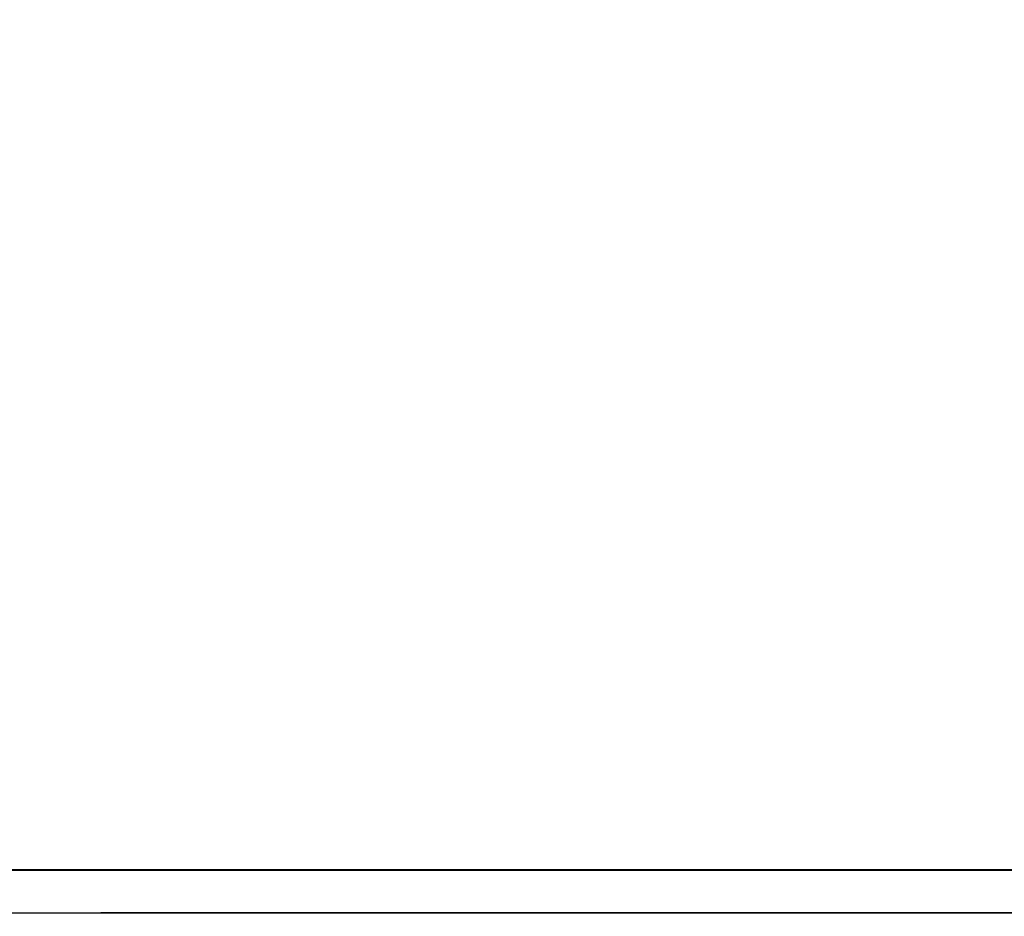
# Model space of a CAD drawing. Header units: millimetres. Extents: x -3143211 to -2549809, y 1060331 to 1394375.
# Tile 122 of 151: x -3028546 to -3017035, y 1286763 to 1297246. Entities that reach past the tile are written whole.
import ezdxf

# ---------------------------------------------------------------- set-up
doc = ezdxf.new("R2010")
doc.units = ezdxf.units.MM
doc.layers.add('(002) Рамка', color=7, linetype='Continuous')
doc.layers.add('Дераза', color=5, linetype='Continuous')
doc.styles.get("Standard").update_dxf_attribs({"font": 'isocpeui.ttf'})

msp = doc.modelspace()

# ---------------------------------------------------------------- linework, layer by layer
at = {"color": 0}
msp.add_line((-3057296.73173, 1286804.62022), (-2997896.73173, 1286804.62022), dxfattribs=at)
msp.add_lwpolyline([(-3057296.73173, 1286804.62022), (-2997896.73173, 1286804.62022), (-2997896.73173, 1328804.62022), (-3057296.73173, 1328804.62022)], close=True)
at = {"lineweight": 40, "ltscale": 25}
msp.add_lwpolyline([(-3055296.73173, 1287304.62022), (-2998396.73173, 1287304.62022), (-2998396.73173, 1328304.62022), (-3055296.73173, 1328304.62022)], close=True, dxfattribs=at)
at = {"layer": 'Дераза', "color": 0}
for p in [(-3057296.73173, 1286804.62022), (-3057296.73173, 1286804.62022), (-3057296.73173, 1286804.62022), (-2997896.73173, 1286804.62022), (-2997896.73173, 1286804.62022), (-2997896.73173, 1286804.62022)]:
    msp.add_line(p, (-3027596.73173, 1286804.62022), dxfattribs=at)

# ---------------------------------------------------------------- texts
at = {"layer": '(002) Рамка', "insert": (-3069699.28716, 1291534.63865), "char_height": 300, "width": 11750.9206449, "attachment_point": 1}
msp.add_mtext('\\pi96.71032;Surxondaryo viloyati “Termiz” EIZning Bandixon tumani filiali \\P\\pi1164.55123;uchun ichimlik suvi inshootini va tarmog’ini qurish.', dxfattribs=at)
at = {"char_height": 250, "attachment_point": 1}
for s, insert, width in [('\\pi-750,l750,t750;{\\fISOCPEUR|b0|i0|c204|p34;\\C0;\\P\\C256;1.^IГрунтовая подушка из суглинки-900мм с уплотнения послойна послойном укатками через каждый 300 мм.}', (-3107182.48028, 1294766.72868), 9176.1944576), ('\\pi-750,l750,t750;{\\fISOCPEUR|b0|i0|c204|p34;1.^IЦементная стяжка из раствора М100 толщ 20мм.\\P2.^IМонолитное ж/б днище-300мм.\\P\\C0;3.^IБетонная подготовка толщ.100 мм В7,5\\P\\C256;4.^IГрунтовая подушка из суглинки-900мм с уплотнения послойна послойном укатками через каждый 300 мм.}', (-3044057.43791, 1293851.08447), 9318.4241364)]:
    msp.add_mtext(s, dxfattribs=dict(at, insert=insert, width=width))
at = {"color": 0, "lineweight": 20, "insert": (-3068635.82668, 1288327.79107), "char_height": 250, "width": 5118.2533026, "attachment_point": 1}
msp.add_mtext('\\pi243.7;{\\C256;Вид общий. План стен. \\P\\pi1333;Сечение 1-1, 2-2. }', dxfattribs=at)

doc.saveas('drawing.dxf')
